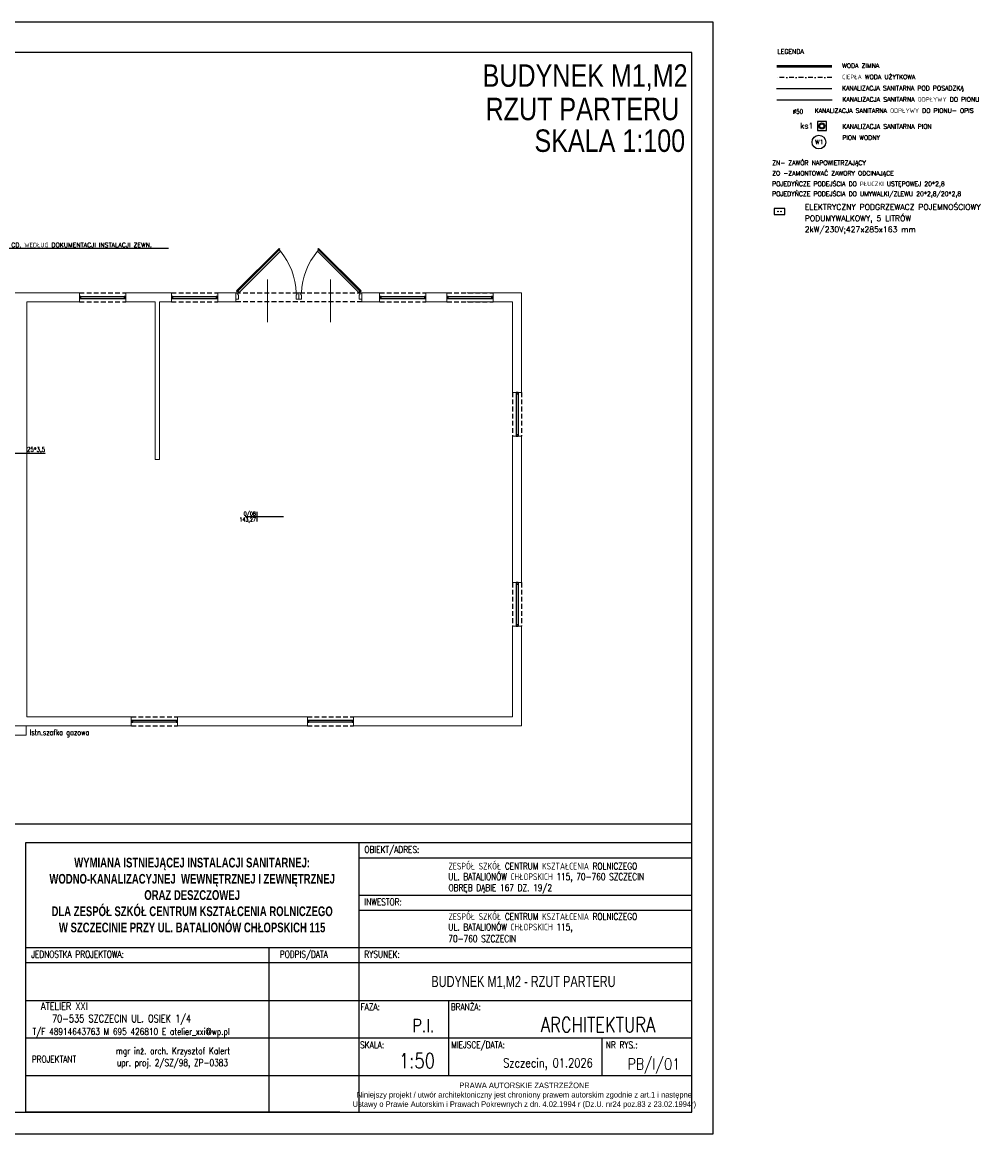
# Model space of a CAD drawing. Header units: millimetres. Extents: x -3729 to 1192, y -50 to 2920.
# Tile 4 of 4: x -1375 to 1192, y -50 to 2920. Entities that reach past the tile are written whole.
import ezdxf
from ezdxf.enums import TextEntityAlignment as Align

# ---------------------------------------------------------------- set-up
doc = ezdxf.new("R2010")
doc.units = ezdxf.units.MM
for name, pattern in [('DASHDOT', [25.4, 12.7, -6.35, 0, -6.35]), ('DASHED', [19.05, 12.7, -6.35]), ('DASHED2', [0.375, 0.25, -0.125])]:
    doc.linetypes.add(name, pattern=pattern)
doc.layers.get('0').update_dxf_attribs({"color": 252})
for name, color, linetype in [('1-GAZ', 252, 'Continuous'), ('1-OPIS', 252, 'Continuous'), ('1-OPIS-POM', 252, 'Continuous'), ('I-NAD', 252, 'DASHED'), ('I-OKNA', 252, 'Continuous'), ('I-OPIS', 252, 'Continuous'), ('I-SCIANA', 252, 'Continuous'), ('IS cwu', 3, 'DASHDOT'), ('IS kan odp', 36, 'Continuous'), ('IS kan odp opis', 7, 'Continuous'), ('IS kan opis', 7, 'Continuous'), ('IS KAN_S_OPIS', 2, 'Continuous'), ('IS KAN_SAN_RURY', 1, 'Continuous'), ('IS opis woda', 7, 'DASHED2'), ('IS PODGRZEWACZE', 6, 'Continuous'), ('IS WODA opis', 2, 'Continuous'), ('TABELKA', 252, 'Continuous')]:
    doc.layers.add(name, color=color, linetype=linetype)
doc.layers.add('I-DRZWI', color=252, linetype='Continuous', lineweight=5)
doc.layers.add('IS w', color=5, linetype='Continuous', lineweight=50)
doc.layers.add('IS obudowy', color=2, linetype='Continuous', plot=False)
doc.styles.add('ARIAL', font='arial.ttf', dxfattribs={"width": 0.8})
doc.styles.add('ROMANS', font='romans.shx', dxfattribs={"width": 0.75})
doc.styles.add('STYLE2', font='romans.shx', dxfattribs={"width": 0.9})
doc.styles.add('STYLE3', font='arial.ttf', dxfattribs={"width": 0.7})
doc.styles.add('STYLE5PRAWA', font='arial.ttf', dxfattribs={"width": 0.8})
doc.styles.add('TECH', font='simplex.shx')

# ---------------------------------------------------------------- blocks, each defined once
blk = doc.blocks.new('PRAWAAUTOR1')
at = {"insert": (443, 174.2), "char_height": 7.5, "width": 500, "attachment_point": 5, "style": 'STYLE5PRAWA'}
blk.add_mtext('\\fArial|b0|i0|c238|p34;PRAWA AUTORSKIE ZASTRZEŻONE\\PNiniejszy projekt / utwór architektoniczny jest chroniony prawem autorskim zgodnie z art.1 i następne \\PUstawy o Prawie Autorskim i Prawach Pokrewnych z dn. 4.02.1994 r (Dz.U. nr24 poz.83 z 23.02.1994r)', dxfattribs=at)
blk = doc.blocks.new('D90')
blk.add_line((32.6, 45), (-28, 45))
for points in [[(-9.2, 87.2), (-9.2, 90), (0, 90), (0, 86.3), (-6.4, 86.3), (-6.4, 87.2)], [(-72.6, 61.8), (-11.7, 0.9), (-10.6, 2), (-71.5, 62.9)], [(-9.2, 2.8), (-9.2, 0), (0, 0), (0, 3.7), (-6.4, 3.7), (-6.4, 2.8)]]:
    blk.add_lwpolyline(points, close=True)
blk.add_lwpolyline([(-11.3, 2.7), (-9.5, 4.5), (-68.6, 63.5), (-70.3, 61.8)])
blk.add_arc((-4.6, -14.5), 100.9, 92.6186, 129.3487)
blk = doc.blocks.new('OPIS-POM')
for p, q in [((-60, 0), (135, 0)), ((0, 25), (0, -25))]:
    blk.add_line(p, q)
at = {"style": 'ROMANS', "width": 0.8, "flags": 4}
blk.add_attdef('NR', text='', height=20, dxfattribs=at).set_placement((-5, 5), align=Align.RIGHT)
blk.add_attdef('NAZWA', (5, 5), '', height=20, dxfattribs=at)
blk.add_attdef('POW.', text='', height=20, dxfattribs=at).set_placement((-5, -5), align=Align.TOP_RIGHT)
blk.add_attdef('POSADZKA', text='', height=20, dxfattribs=at).set_placement((5, -5), align=Align.TOP_LEFT)

msp = doc.modelspace()

# ---------------------------------------------------------------- hatches: boundary and pattern name
h = msp.add_hatch(color=7)
h.dxf.hatch_style = 2
h.paths.add_polyline_path([(401.7, 71.3), (401.7, 71.2)])
h = msp.add_hatch(color=7)
h.dxf.hatch_style = 2
h.paths.add_polyline_path([(301.2, 28.3), (301.2, 28.3)])
h = msp.add_hatch(color=7)
h.dxf.hatch_style = 2
h.paths.add_polyline_path([(302.3, 14.2), (302.3, 14.1)])
for points in [[(303.4, 28.3), (303.4, 28.3)], [(309.8, 14.2), (309.8, 14.1)], [(331.2, 26.1), (331.2, 26)]]:
    msp.add_hatch(color=7).paths.add_polyline_path(points)
h = msp.add_hatch(color=7)
h.dxf.hatch_style = 2
h.paths.add_polyline_path([(307.3, 14.2), (307.3, 14.1)])
h = msp.add_hatch(color=7)
h.dxf.hatch_style = 2
h.paths.add_polyline_path([(311.8, 14.2), (311.8, 14.1)])
h = msp.add_hatch(color=7)
h.paths.add_polyline_path([(327.5, 26.1), (327.5, 26)])
h.paths.add_polyline_path([(327.5, 26.1), (327.5, 26)])
h = msp.add_hatch(color=7)
h.dxf.hatch_style = 2
h.paths.add_polyline_path([(328.8, 26.1), (328.8, 26)])
h = msp.add_hatch(color=7)
h.dxf.hatch_style = 2
h.paths.add_polyline_path([(333, 26.1), (333, 26)])

# ---------------------------------------------------------------- linework, layer by layer
at = {"lineweight": 0}
msp.add_lwpolyline([(-3572.8, 7.5), (414.3, 7.5), (414.3, 2839.5), (-3572.8, 2839.5)], close=True, dxfattribs=at)
at = {"layer": '1-GAZ', "lineweight": 0}
msp.add_lwpolyline([(-1364.5, 1015.7), (-1364.5, 1040), (-1421.1, 1040), (-1421.1, 1015.7)], close=True, dxfattribs=at)
at = {"layer": 'I-NAD'}
for points in [[(-1221.5, 2197.3), (-1098.2, 2197.3)], [(-1221.5, 2172.8), (-1098.2, 2172.8)], [(-975.7, 2197.3), (-852.5, 2197.3)], [(-975.7, 2172.8), (-852.5, 2172.8)], [(-803.8, 2197.3), (-467.1, 2197.3)], [(-467.1, 2172.8), (-803.8, 2172.8)], [(-419.6, 2197.3), (-296.4, 2197.3)], [(-419.6, 2172.8), (-296.4, 2172.8)], [(-240, 2197.3), (-116.8, 2197.3)], [(-240, 2172.8), (-116.8, 2172.8)], [(-64.9, 1931.2), (-64.9, 1814.4)], [(-40.4, 1931.2), (-40.4, 1814.4)], [(-64.9, 1422.9), (-64.9, 1306.1)], [(-40.4, 1422.9), (-40.4, 1306.1)], [(-1083.1, 1064.5), (-959.9, 1064.5)], [(-1083.1, 1040), (-959.9, 1040)], [(-612.7, 1064.5), (-489.4, 1064.5)], [(-612.7, 1040), (-489.4, 1040)]]:
    msp.add_lwpolyline(points, dxfattribs=at)
at = {"layer": 'I-OKNA'}
for points in [[(-1221.5, 2187.6), (-1098.2, 2187.6)], [(-1221.5, 2182.4), (-1098.2, 2182.4)], [(-975.8, 2187.6), (-852.5, 2187.6)], [(-975.8, 2182.4), (-852.5, 2182.4)], [(-419.7, 2187.6), (-296.4, 2187.6)], [(-419.7, 2182.4), (-296.4, 2182.4)], [(-240.1, 2187.6), (-116.8, 2187.6)], [(-240.1, 2182.4), (-116.8, 2182.4)], [(-55.2, 1931.2), (-55.2, 1814.4)], [(-50, 1931.2), (-50, 1814.4)], [(-55.2, 1422.9), (-55.2, 1306.1)], [(-50, 1422.9), (-50, 1306.1)], [(-959.9, 1054.8), (-1083.2, 1054.8)], [(-959.9, 1049.6), (-1083.2, 1049.6)], [(-489.4, 1054.8), (-612.7, 1054.8)], [(-489.4, 1049.6), (-612.7, 1049.6)]]:
    msp.add_lwpolyline(points, dxfattribs=at)
for points in [[(-1221.5, 2182.4), (-1217.8, 2182.4), (-1217.8, 2187.6), (-1221.5, 2187.6)], [(-1101.9, 2182.4), (-1098.2, 2182.4), (-1098.2, 2187.6), (-1101.9, 2187.6)], [(-975.8, 2182.4), (-972.1, 2182.4), (-972.1, 2187.6), (-975.8, 2187.6)], [(-856.2, 2182.4), (-852.5, 2182.4), (-852.5, 2187.6), (-856.2, 2187.6)], [(-419.7, 2182.4), (-416, 2182.4), (-416, 2187.6), (-419.7, 2187.6)], [(-300.1, 2182.4), (-296.4, 2182.4), (-296.4, 2187.6), (-300.1, 2187.6)], [(-240.1, 2182.4), (-236.4, 2182.4), (-236.4, 2187.6), (-240.1, 2187.6)], [(-120.6, 2182.4), (-116.8, 2182.4), (-116.8, 2187.6), (-120.6, 2187.6)], [(-55.2, 1927.5), (-50, 1927.5), (-50, 1931.2), (-55.2, 1931.2)], [(-55.2, 1814.4), (-50, 1814.4), (-50, 1818.1), (-55.2, 1818.1)], [(-55.2, 1419.1), (-50, 1419.1), (-50, 1422.9), (-55.2, 1422.9)], [(-55.2, 1306.1), (-50, 1306.1), (-50, 1309.7), (-55.2, 1309.7)], [(-1083.2, 1049.6), (-1079.5, 1049.6), (-1079.5, 1054.8), (-1083.2, 1054.8)], [(-963.7, 1049.6), (-959.9, 1049.6), (-959.9, 1054.8), (-963.7, 1054.8)], [(-612.7, 1049.6), (-609, 1049.6), (-609, 1054.8), (-612.7, 1054.8)], [(-493.2, 1049.6), (-489.4, 1049.6), (-489.4, 1054.8), (-493.2, 1054.8)]]:
    msp.add_lwpolyline(points, close=True, dxfattribs=at)
at = {"layer": 'I-SCIANA', "lineweight": 0}
for points in [[(-1435.9, 2197.3), (-1221.5, 2197.3)], [(-1362.3, 1064.5), (-1362.3, 2172.8), (-1221.5, 2172.8)], [(-1221.5, 2197.3), (-1221.5, 2172.8)], [(-1098.2, 2197.3), (-1098.2, 2172.8), (-1019.8, 2172.8)], [(-1098.2, 2197.3), (-975.8, 2197.3)], [(-1019.8, 2172.8), (-1019.8, 1751.6), (-1007.6, 1751.6), (-1007.6, 2172.8), (-975.8, 2172.8)], [(-975.8, 2197.3), (-975.8, 2172.8)], [(-852.5, 2197.3), (-852.5, 2172.8)], [(-852.5, 2197.3), (-803.8, 2197.3)], [(-852.5, 2172.8), (-803.8, 2172.8)], [(-803.8, 2172.8), (-803.8, 2197.3)], [(-467.1, 2172.8), (-467.1, 2197.3)], [(-467.1, 2197.3), (-419.7, 2197.3)], [(-467.1, 2172.8), (-419.7, 2172.8)], [(-419.7, 2197.3), (-419.7, 2172.8)], [(-296.4, 2197.3), (-296.4, 2172.8)], [(-296.4, 2197.3), (-240.1, 2197.3)], [(-296.4, 2172.8), (-240.1, 2172.8)], [(-240.1, 2197.3), (-240.1, 2172.8)], [(-186.4, 2197.3), (-40.4, 2197.3)], [(-186.4, 2172.8), (-64.9, 2172.8)], [(-116.8, 2197.3), (-116.8, 2172.8)], [(-64.9, 2172.8), (-64.9, 1931.2)], [(-40.4, 2197.3), (-40.4, 1931.2)], [(-40.4, 1931.2), (-64.9, 1931.2)], [(-40.4, 1814.4), (-64.9, 1814.4)], [(-64.9, 1814.4), (-64.9, 1422.9)], [(-40.4, 1814.4), (-40.4, 1422.9)], [(-40.4, 1422.9), (-64.9, 1422.9)], [(-40.4, 1306.1), (-64.9, 1306.1)], [(-64.9, 1306.1), (-64.9, 1064.5)], [(-40.4, 1306.1), (-40.4, 1040)], [(-1083.2, 1040), (-1486.7, 1040)], [(-1083.2, 1064.5), (-1362.3, 1064.5)], [(-1083.2, 1064.5), (-1083.2, 1040)], [(-959.9, 1064.5), (-959.9, 1040)], [(-612.7, 1064.5), (-959.9, 1064.5)], [(-612.7, 1040), (-959.9, 1040)], [(-612.7, 1064.5), (-612.7, 1040)], [(-64.9, 1064.5), (-489.4, 1064.5)], [(-489.4, 1064.5), (-489.4, 1040)], [(-40.4, 1040), (-489.4, 1040)]]:
    msp.add_lwpolyline(points, dxfattribs=at)
at = {"layer": 'IS cwu'}
msp.add_line((788.8, 2772.2), (641.3, 2772.2), dxfattribs=at)
at = {"layer": 'IS kan odp', "ltscale": 50}
msp.add_line((789.2, 2712.2), (641.6, 2712.2), dxfattribs=at)
at = {"layer": 'IS KAN_S_OPIS'}
msp.add_line((-984.2, 2315.9), (-1448.1, 2315.9), dxfattribs=at)
at = {"layer": 'IS KAN_SAN_RURY'}
msp.add_line((788.5, 2742.2), (641, 2742.2), dxfattribs=at)
at = {"layer": 'IS KAN_SAN_RURY', "linetype": 'Continuous'}
for radius in [8, 5.5]:
    msp.add_circle((761.8, 2643), radius, dxfattribs=at)
at = {"layer": 'IS obudowy'}
msp.add_lwpolyline([(749.8, 2631), (773.8, 2631), (773.8, 2655), (749.8, 2655)], close=True, dxfattribs=at)
at = {"layer": 'IS opis woda'}
msp.add_line((-1312.6, 1768.1, 53.4), (-1408.9, 1768.1, 53.4), dxfattribs=at)
at = {"layer": 'IS PODGRZEWACZE'}
msp.add_lwpolyline([(662.9, 2406.2), (662.9, 2422.5), (634.4, 2422.5), (634.4, 2406.2)], close=True, dxfattribs=at)
for centre in [(644.6, 2414.4), (652.6, 2414.4)]:
    msp.add_circle(centre, 0.779, dxfattribs=at)
at = {"layer": 'IS w'}
msp.add_line((788.8, 2802.2), (641.3, 2802.2), dxfattribs=at)
at = {"layer": 'IS WODA opis'}
msp.add_circle((753.9, 2600), 18.4, dxfattribs=at)
at = {"layer": 'TABELKA'}
for p, q in [((414.3, 777.9), (-1415.7, 777.9)), ((414.3, 727.9), (-1365.7, 727.9)), ((-1365.7, 727.9), (-1365.7, 7.5)), ((-475.7, 727.9), (-475.7, 7.5)), ((414.3, 106.3), (414.3, 727.9)), ((414.3, 7.5), (414.3, 727.9)), ((414.3, 7.5), (414.3, 727.9)), ((414.3, 106.3), (414.3, 727.9)), ((414.3, 7.5), (414.3, 727.9)), ((-475.7, 687.9), (414.3, 687.9)), ((-475.7, 587.9), (414.3, 587.9)), ((-475.7, 547.9), (414.3, 547.9)), ((-1365.7, 447.9), (414.3, 447.9)), ((-1365.7, 447.9), (-475.7, 447.9)), ((-715.7, 447.9), (-715.7, 7.5)), ((-1365.7, 407.9), (414.3, 407.9)), ((-1365.7, 407.9), (-475.7, 407.9)), ((-1365.7, 306.3), (414.3, 306.3)), ((-235.7, 306.3), (-235.7, 106.3)), ((-235.7, 306.3), (-235.7, 106.3)), ((-1365.7, 206.3), (414.3, 206.3)), ((-1365.7, 206.3), (-475.7, 206.3)), ((174.3, 206.3), (174.3, 106.3)), ((-1365.7, 106.3), (414.3, 106.3)), ((-1365.7, 106.3), (414.3, 106.3)), ((-525.7, 7.5), (-1365.7, 7.5)), ((-1365.7, 7.5), (414.3, 7.5))]:
    msp.add_line(p, q, dxfattribs=at)
for points in [[(-3728.5, 2920.2), (-3728.5, -49.8), (471.5, -49.8), (471.5, 2920.2)], [(-3728.5, 2920.2), (-3728.5, -49.8), (471.5, -49.8), (471.5, 2920.2)], [(-3728.5, 2920.2), (-3728.5, -49.8), (471.5, -49.8), (471.5, 2920.2)], [(-3728.5, 2920.2), (-3728.5, -49.8), (471.5, -49.8), (471.5, 2920.2)], [(-3728.5, 2920.2), (-3728.5, -49.8), (471.5, -49.8), (471.5, 2920.2)], [(-3572.9, 7.5), (414.3, 7.5), (414.3, 2839.5), (-3572.9, 2839.5)]]:
    msp.add_lwpolyline(points, close=True, dxfattribs=at)

# ---------------------------------------------------------------- block references
at = {"layer": '1-OPIS-POM', "xscale": 0.5241599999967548, "yscale": 0.5241599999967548, "zscale": 0.5241600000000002}
msp.add_blockref('OPIS-POM', (-747.8, 1599.3), dxfattribs=at).add_auto_attribs({'NR': '0/08', 'POW.': '143,27'})
at = {"layer": 'I-DRZWI', "yscale": 1.870736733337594}
for p, xscale, zscale, rotation in [((-803.8, 2180.2), 1.870736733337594, 1.870736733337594, 270), ((-467.1, 2180.2), -1.870736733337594, 1.87073673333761, 90)]:
    msp.add_blockref('D90', p, dxfattribs=dict(at, xscale=xscale, zscale=zscale, rotation=rotation))
at = {"layer": 'TABELKA', "xscale": 2, "yscale": 2, "zscale": 2}
msp.add_blockref('PRAWAAUTOR1', (-919.1, -296.1), dxfattribs=at)

# ---------------------------------------------------------------- texts
at = {"layer": '1-OPIS', "char_height": 60, "width": 932.298, "attachment_point": 5, "style": 'ARIAL'}
for s, insert in [('{\\fArial|b0|i0|c0|p0;BUDYNEK M1,M2}', (129.2, 2772.2)), ('{\\fArial|b0|i0|c0;RZUT PARTERU}', (122.1, 2688)), ('{\\fArial|b0|i0|c0|p0;SKALA 1:100}', (195.2, 2603.3))]:
    msp.add_mtext(s, dxfattribs=dict(at, insert=insert))
at = {"layer": 'I-OPIS', "insert": (-1195.3, 1020.1), "char_height": 15, "attachment_point": 6, "rotation": 0, "style": 'ROMANS'}
msp.add_mtext('Istn.szafka gazowa', dxfattribs=at)
at = {"layer": 'IS kan odp opis', "style": 'TECH', "width": 0.8}
msp.add_text('%%C50', height=12, dxfattribs=at).set_placement((684.2, 2675.5))
at = {"layer": 'IS kan opis', "style": 'TECH'}
msp.add_text('ks1', height=15, dxfattribs=at).set_placement((704, 2636.1))
at = {"layer": 'IS KAN_S_OPIS', "style": 'TECH'}
for s, p in [('LEGENDA', (643.3, 2835.8)), ('WODA ZIMNA', (815.9, 2798)), ('CIEPŁA WODA UŻYTKOWA', (815.9, 2768)), ('KANALIZACJA SANITARNA POD POSADZKĄ', (815.6, 2738)), ('KANALIZACJA SANITARNA ODPŁYWY DO PIONU', (816.2, 2708)), ('KANALIZACJA SANITARNA ODPŁYWY DO PIONU- OPIS', (742.5, 2678)), ('KANALIZACJA SANITARNA PION', (816.2, 2635.8)), ('PION WODNY', (816.2, 2605.8)), ('ZN- ZAWÓR NAPOWIETRZAJĄCY', (629, 2538.5)), ('ZO -ZAMONTOWAĆ ZAWORY ODCINAJĄCE ', (629, 2510.6)), ('POJEDYŃCZE PODEJŚCIA DO PŁUCZKI USTĘPOWEJ 20*2,8', (629, 2482.3)), ('POJEDYŃCZE PODEJŚCIA DO UMYWALKI/ZLEWU 20*2,8/20*2,8', (629, 2455.7)), ('CD. WEDŁUG DOKUMENTACJI INSTALACJI ZEWN.', (-1403.9, 2318.9))]:
    msp.add_text(s, height=12, dxfattribs=at).set_placement(p)
at = {"layer": 'IS opis woda', "style": 'TECH', "width": 0.8}
msp.add_text('25*3,5', height=12, dxfattribs=at).set_placement((-1362, 1772.7))
at = {"layer": 'IS WODA opis', "style": 'TECH'}
for s, height, p in [('W1', 12, (743.5, 2594.4)), ('ELEKTRYCZNY PODGRZEWACZ POJEMNOŚCIOWY', 15, (716.1, 2418.7)), ('PODUMYWALKOWY, 5 LITRÓW ', 15, (716.1, 2388.7)), ('2kW/230V;427x285x163 mm', 15, (716.1, 2359))]:
    msp.add_text(s, height=height, dxfattribs=at).set_placement(p)
at = {"layer": 'TABELKA', "width": 0.8}
for s, style, p in [('OBIEKT/ADRES:', 'ROMANS', (-460.5, 700.6)), ('ZESPÓŁ SZKÓŁ CENTRUM KSZTAŁCENIA ROLNICZEGO', 'ROMANS', (-235.9, 656.2)), ('UL. BATALIONÓW CHŁOPSKICH 115, 70-760 SZCZECIN  ', 'ROMANS', (-236.1, 628.1)), ('OBRĘB DĄBIE 167 DZ. 19/2', 'ROMANS', (-235.5, 598.6)), ('INWESTOR:', 'ROMANS', (-460.5, 560.6)), ('ZESPÓŁ SZKÓŁ CENTRUM KSZTAŁCENIA ROLNICZEGO', 'ROMANS', (-235.9, 521.6)), ('UL. BATALIONÓW CHŁOPSKICH 115, ', 'ROMANS', (-236.1, 493.5)), ('70-760 SZCZECIN  ', 'ROMANS', (-236.1, 462.6)), ('JEDNOSTKA PROJEKTOWA:', 'ROMANS', (-1350.5, 420.6)), ('PODPIS/DATA', 'ROMANS', (-686.4, 420.6)), ('RYSUNEK:', 'ROMANS', (-460.5, 420.6)), ('FAZA:', 'ROMANS', (-470.9, 280.2)), ('BRANŻA:', 'ROMANS', (-229.6, 280.2)), ('T/F 48914643763 M 695 426810 E atelier_xxi@wp.pl', 'ROMANS', (-1347.2, 214.3)), ('mgr inż. arch. Krzysztof Kalert', 'STYLE2', (-1124.3, 162.8)), ('SKALA:', 'ROMANS', (-471.9, 178.7)), ('MIEJSCE/DATA:', 'ROMANS', (-228.4, 178.7)), ('NR RYS.:', 'ROMANS', (184.5, 178.5)), ('PROJEKTANT', 'STYLE2', (-1349, 140.4)), ('upr. proj. 2/SZ/98, ZP-0383', 'STYLE2', (-1121.8, 131.2))]:
    msp.add_text(s, height=18, dxfattribs=dict(at, style=style)).set_placement(p)
at = {"layer": 'TABELKA', "style": 'ROMANS', "width": 0.8}
for s, height, p in [('ATELIER XXI ', 20, (-1188.7, 281.1)), ('70-535 SZCZECIN UL. OSIEK 1/4', 20, (-923.5, 247.9)), ('P.I.', 35, (-273.4, 221.8)), ('ARCHITEKTURA', 40, (316.7, 221.6)), ('1:50', 40, (-272.1, 125.3)), ('Szczecin, 01.2026', 24, (149.6, 127.5)), ('PB/I/O1', 30, (383.1, 121.5))]:
    msp.add_text(s, height=height, dxfattribs=at).set_placement(p, align=Align.RIGHT)
at = {"layer": 'TABELKA', "insert": (-920.7, 587.9), "char_height": 26, "width": 890, "attachment_point": 5, "style": 'STYLE3'}
msp.add_mtext('{\\fArial|b1|i0|c238|p34;WYMIANA ISTNIEJĄCEJ INSTALACJI SANITARNEJ: WODNO-KANALIZACYJNEJ  WEWNĘTRZNEJ I ZEWNĘTRZNEJ  \\PORAZ DESZCZOWEJ \\PDLA ZESP\\fArial|b1|i0|c0|p34;Ó\\fArial|b1|i0|c238|p34;Ł SZK\\fArial|b1|i0|c0|p34;Ó\\fArial|b1|i0|c238|p34;Ł CENTRUM KSZTAŁCENIA ROLNICZEGO \\PW SZCZECINIE PRZY UL. BATALION\\fArial|b1|i0|c0|p34;Ó\\fArial|b1|i0|c238|p34;W CHŁOPSKICH 115}', dxfattribs=at)
at = {"layer": 'TABELKA', "insert": (-281.6, 372.2), "char_height": 30, "attachment_point": 1, "style": 'STYLE3'}
msp.add_mtext('{\\fArial|b0|i0|c0|p0;BUDYNEK M1,M2 - RZUT PARTERU}', dxfattribs=at)

doc.saveas('drawing.dxf')
